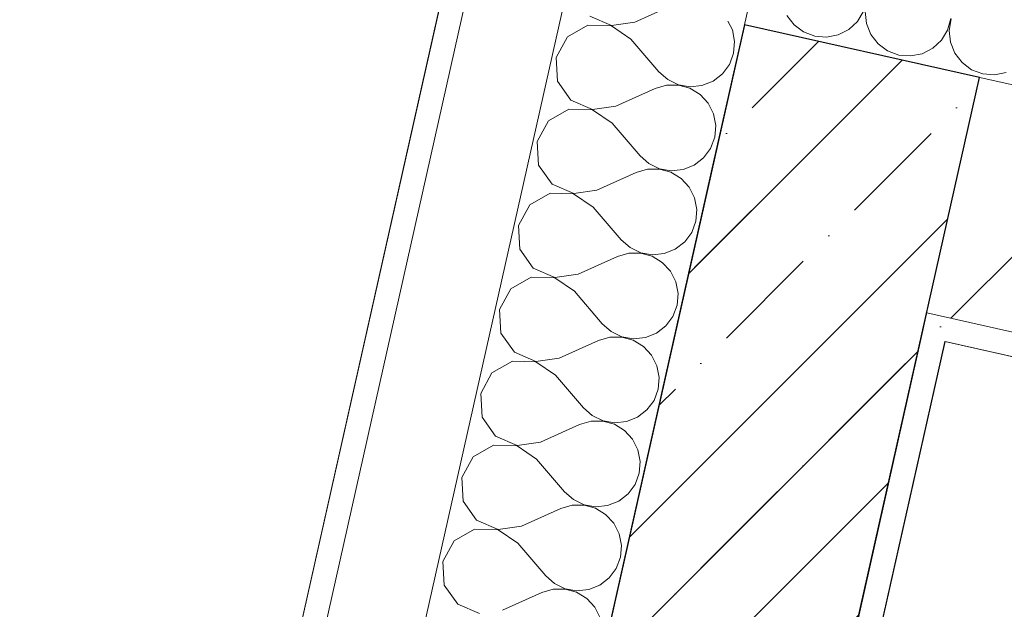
# Model space of a CAD drawing. Header units: millimetres. Extents: x -7145539 to 8272368, y 6117771 to 6337028.
# Tile 89 of 213: x -6873676 to -6872859, y 6151214 to 6151703. Entities that reach past the tile are written whole.
import ezdxf
from ezdxf.enums import TextEntityAlignment as Align

# ---------------------------------------------------------------- set-up
doc = ezdxf.new("R2010")
doc.units = ezdxf.units.MM
doc.header["$MEASUREMENT"] = 0
doc.linetypes.add('Штрихпунктирная', pattern=[670.277762, 352.777767, -176.388884, 0, -141.111112])
for name, color, linetype in [('S - квартира_помещение.АР', 7, 'Continuous'), ('АР-Стены_внешние_.АР', 7, 'Continuous'), ('АР-Стены_внутренние_пилоны.АР', 7, 'Continuous'), ('АР-Чертеж-Оси_Осевые размеры.АР', 7, 'Continuous'), ('АР-Чертеж-Размеры.АР', 7, 'Continuous')]:
    doc.layers.add(name, color=color, linetype=linetype)
for name, color, linetype, lineweight in [('АР-Стены_внешние_.АР_Ном._пера__1', 7, 'Continuous', 30), ('АР-Стены_внешние_.АР_Ном._пера__120', 7, 'Continuous', 0), ('АР-Стены_внутренние_пилоны.АР_Ном._пера__1', 7, 'Continuous', 15), ('АР-Чертеж-Оси_Осевые размеры.АР_Ном._пера__120', 7, 'Continuous', 0), ('АР-Чертеж-Размеры.АР_Ном._пера__1', 7, 'Continuous', 0)]:
    doc.layers.add(name, color=color, linetype=linetype, lineweight=lineweight)
doc.styles.add('РЎР“Р•РќР•Р\xa0Р\x98Р\xa0_РЎРўР\x98Р›Р¬_2', font='GOTHIC.TTF')
doc.styles.add('РЎР“Р•РќР•Р\xa0Р\x98Р\xa0_РЎРўР\x98Р›Р¬_6', font='GOST_Common.ttf')
doc.dimstyles.new('СГЕНЕРИР_СТИЛЬ__5', dxfattribs={"dimtxt": 150, "dimasz": 237.5, "dimexe": 0.18, "dimexo": 0.0625, "dimgap": 0, "dimtad": 1, "dimdec": 0, "dimzin": 0, "dimdsep": 46, "dimtxsty": 'РЎР“Р•РќР•Р\xa0Р\x98Р\xa0_РЎРўР\x98Р›Р¬_6', "dimblk": 'ARROWHEAD_6', "dimblk1": 'ARROWHEAD_6', "dimblk2": 'ARROWHEAD_6', "dimcen": 0.09, "dimse1": 1, "dimse2": 1, "dimclrd": 7, "dimclre": 7, "dimclrt": 7, "dimazin": 0, "dimtfac": 1, "dimtdec": 4, "dimtmove": 0, "dimatfit": 3, "dimfxl": 1, "dimtolj": 1, "dimtzin": 0, "dimarcsym": 0})
doc.dimstyles.new('СГЕНЕРИР_СТИЛЬ__8', dxfattribs={"dimtxt": 150, "dimasz": 237.5, "dimexe": 0.18, "dimexo": 0.0625, "dimgap": 0, "dimtad": 1, "dimdec": 0, "dimzin": 0, "dimdsep": 46, "dimtxsty": 'РЎР“Р•РќР•Р\xa0Р\x98Р\xa0_РЎРўР\x98Р›Р¬_6', "dimblk": 'ARROWHEAD_6', "dimblk1": 'ARROWHEAD_6', "dimblk2": 'ARROWHEAD_6', "dimcen": 0.09, "dimse1": 1, "dimse2": 1, "dimclrd": 7, "dimclre": 7, "dimclrt": 7, "dimazin": 0, "dimtfac": 1, "dimtdec": 4, "dimtmove": 2, "dimatfit": 3, "dimfxl": 1, "dimtolj": 1, "dimtzin": 0, "dimarcsym": 0})
doc.dimstyles.new('СГЕНЕРИР_СТИЛЬ__9', dxfattribs={"dimtxt": 150, "dimasz": 237.5, "dimexe": 0.18, "dimexo": 1000, "dimgap": 0, "dimtad": 1, "dimdec": 0, "dimzin": 0, "dimdsep": 46, "dimtxsty": 'РЎР“Р•РќР•Р\xa0Р\x98Р\xa0_РЎРўР\x98Р›Р¬_6', "dimblk": 'ARROWHEAD_6', "dimblk1": 'ARROWHEAD_6', "dimblk2": 'ARROWHEAD_6', "dimcen": 0.09, "dimclrd": 7, "dimclre": 7, "dimclrt": 7, "dimazin": 0, "dimtfac": 1, "dimtdec": 4, "dimtmove": 0, "dimatfit": 3, "dimfxl": 1, "dimtolj": 1, "dimtzin": 0, "dimarcsym": 0})
pattern_1 = [(45, (-6256761.35, 6563027.8), (-111.369318, 111.369318), [0, -105, 0, -157.5]), (110, (-6256411.35, 6563027.8), (148.001588, 53.868173), [0, -77, 0, -133])]
pattern_2 = [(45, (-6256761.35, 6562677.8), (-127.27922, 127.27922), [])]

# ---------------------------------------------------------------- blocks, each defined once
blk = doc.blocks.new('*X820', base_point=(-6256761.35, 6562677.79))
at = {"layer": 'АР-Стены_внешние_.АР_Ном._пера__1', "color": 7, "linetype": 'Continuous', "lineweight": 0}
for p, q in [((-6873039.7, 6151706.28), (-6873033.68, 6151698.48)), ((-6872981.03, 6151701.42), (-6872975.92, 6151709.84)), ((-6872974.7, 6151709.57), (-6872973.68, 6151699.77)), ((-6872906.22, 6151694.19), (-6872903.6, 6151703.69)), ((-6872903.32, 6151703.63), (-6872905.01, 6151693.92)), ((-6873033.68, 6151698.48), (-6873025.75, 6151692.63)), ((-6872988.26, 6151694.72), (-6872981.03, 6151701.42)), ((-6872973.68, 6151699.77), (-6872970.01, 6151690.62)), ((-6873025.75, 6151692.63), (-6873016.53, 6151689.16)), ((-6873016.53, 6151689.16), (-6873006.71, 6151688.35)), ((-6873006.71, 6151688.35), (-6872997.04, 6151690.25)), ((-6872997.04, 6151690.25), (-6872988.26, 6151694.72)), ((-6872970.01, 6151690.62), (-6872963.99, 6151682.83)), ((-6872911.34, 6151685.77), (-6872906.22, 6151694.19)), ((-6872905.01, 6151693.92), (-6872903.98, 6151684.12)), ((-6872963.99, 6151682.83), (-6872956.06, 6151676.97)), ((-6872927.35, 6151674.6), (-6872918.57, 6151679.07)), ((-6872918.57, 6151679.07), (-6872911.34, 6151685.77)), ((-6872903.98, 6151684.12), (-6872900.32, 6151674.97)), ((-6872956.06, 6151676.97), (-6872946.84, 6151673.51)), ((-6872946.84, 6151673.51), (-6872937.01, 6151672.7)), ((-6872937.01, 6151672.7), (-6872927.35, 6151674.6)), ((-6872900.32, 6151674.97), (-6872894.29, 6151667.18)), ((-6872894.29, 6151667.18), (-6872886.37, 6151661.32)), ((-6872886.37, 6151661.32), (-6872877.14, 6151657.86)), ((-6872877.14, 6151657.86), (-6872867.32, 6151657.04)), ((-6872867.32, 6151657.04), (-6872857.65, 6151658.95))]:
    blk.add_line(p, q, dxfattribs=at)
blk = doc.blocks.new('Стена_205_1', base_point=(-6872901.56, 6151557.19))
at = {"layer": 'АР-Стены_внешние_.АР', "linetype": 'Continuous', "lineweight": 0, "true_color": 0x000000}
h = blk.add_hatch(dxfattribs=at)
h.set_pattern_fill('БЛОКИ_БЕТОННЫЕ_ЭФФЕКТИВН_70', color=18, style=0, pattern_type=2)
h.set_pattern_definition(pattern_2)
h.paths.add_polyline_path([(-6873082.99, 6151662.05), (-6872927.47, 6151460.52), (-6872923.47, 6151459.62), (-6872879.64, 6151654.76), (-6873074.78, 6151698.58)])
h = blk.add_hatch(dxfattribs=at)
h.set_pattern_fill('БЛОКИ_БЕТОННЫЕ_ЭФФЕКТИВН_70', color=18, style=0, pattern_type=2)
h.set_pattern_definition(pattern_2)
h.paths.add_polyline_path([(-6872927.47, 6151460.52), (-6873082.99, 6151662.05), (-6873118.61, 6151503.45)])
h = blk.add_hatch(dxfattribs=at)
h.set_pattern_fill('БЛОКИ_БЕТОННЫЕ_ЭФФЕКТИВН_70', color=18, style=0, pattern_type=2)
h.set_pattern_definition(pattern_2)
h.paths.add_polyline_path([(-6872879.64, 6151654.76), (-6872923.47, 6151459.62), (-6871918.46, 6151233.9), (-6871874.63, 6151429.04)])
h = blk.add_hatch(dxfattribs=at)
h.set_pattern_fill('ШТУКАТУРКА__ГИПС_01_0001', color=18, style=0, pattern_type=2)
h.set_pattern_definition(pattern_1)
h.paths.add_polyline_path([(-6872923.47, 6151459.62), (-6872924.22, 6151456.3), (-6872908.34, 6151435.72), (-6872903.96, 6151455.24)])
h = blk.add_hatch(dxfattribs=at)
h.set_pattern_fill('ШТУКАТУРКА__ГИПС_01_0001', color=18, style=0, pattern_type=2)
h.set_pattern_definition(pattern_1)
h.paths.add_polyline_path([(-6872924.22, 6151456.3), (-6872927.85, 6151440.1), (-6872908.34, 6151435.72)])
h = blk.add_hatch(dxfattribs=at)
h.set_pattern_fill('ШТУКАТУРКА__ГИПС_01_0001', color=18, style=0, pattern_type=2)
h.set_pattern_definition(pattern_1)
h.paths.add_polyline_path([(-6872903.96, 6151455.24), (-6872908.34, 6151435.72), (-6871922.84, 6151214.38), (-6871918.46, 6151233.9)])
at = {"layer": 'АР-Стены_внешние_.АР_Ном._пера__1', "color": 7, "linetype": 'Continuous', "lineweight": 15}
for p, q in [((-6873074.78, 6151698.58), (-6873082.99, 6151662.05)), ((-6872879.64, 6151654.76), (-6873074.78, 6151698.58)), ((-6873082.99, 6151662.05), (-6873118.61, 6151503.45)), ((-6871874.63, 6151429.04), (-6872879.64, 6151654.76)), ((-6872923.47, 6151459.62), (-6872924.22, 6151456.3)), ((-6872923.47, 6151459.62), (-6871918.46, 6151233.9)), ((-6872924.22, 6151456.3), (-6872927.85, 6151440.1))]:
    blk.add_line(p, q, dxfattribs=at)
at = {"layer": 'АР-Стены_внешние_.АР_Ном._пера__1', "color": 7, "linetype": 'Continuous', "lineweight": 0, "flags": 128}
blk.add_lwpolyline([(-6872908.34, 6151435.72), (-6871922.84, 6151214.38)], dxfattribs=at)
at = {"layer": 'АР-Стены_внешние_.АР', "color": 7, "lineweight": 0}
blk.add_blockref('*X820', (-6256761.35, 6562677.79), dxfattribs=at)
blk = doc.blocks.new('*X901', base_point=(-6256761.35, 6562677.79))
at = {"layer": 'АР-Стены_внешние_.АР_Ном._пера__1', "color": 7, "linetype": 'Continuous', "lineweight": 0}
for p, q in [((-6873084.84, 6151694.45), (-6873088.51, 6151701.67)), ((-6873082.94, 6151684.78), (-6873084.84, 6151694.45)), ((-6873083.75, 6151674.96), (-6873082.94, 6151684.78)), ((-6873086.76, 6151666.94), (-6873083.75, 6151674.96))]:
    blk.add_line(p, q, dxfattribs=at)
blk = doc.blocks.new('*X902', base_point=(-6256761.35, 6562677.79))
at = {"layer": 'АР-Стены_внешние_.АР_Ном._пера__1', "color": 7, "linetype": 'Continuous', "lineweight": 0}
for p, q in [((-6873165.81, 6151700.71), (-6873138.65, 6151712.93)), ((-6873203.04, 6151705.62), (-6873185.13, 6151697.88)), ((-6873204.7, 6151698.26), (-6873221.64, 6151688.57)), ((-6873185.19, 6151697.6), (-6873204.7, 6151698.26)), ((-6873168.94, 6151686.77), (-6873185.19, 6151697.6)), ((-6873185.13, 6151697.88), (-6873165.81, 6151700.71)), ((-6873221.64, 6151688.57), (-6873230.96, 6151671.42)), ((-6873168.94, 6151686.77), (-6873145.76, 6151659.61)), ((-6873230.96, 6151671.42), (-6873229.87, 6151651.93)), ((-6873093.07, 6151657.81), (-6873087.21, 6151665.74)), ((-6873087.21, 6151665.74), (-6873086.76, 6151666.94)), ((-6873145.76, 6151659.61), (-6873138.39, 6151653.06)), ((-6873100.86, 6151651.79), (-6873093.07, 6151657.81)), ((-6873229.87, 6151651.93), (-6873218.7, 6151635.93)), ((-6873139.44, 6151648.43), (-6873148.89, 6151645.67)), ((-6873129.58, 6151648.5), (-6873139.44, 6151648.43)), ((-6873138.39, 6151653.06), (-6873129.52, 6151648.78)), ((-6873120.08, 6151645.88), (-6873129.58, 6151648.5)), ((-6873129.52, 6151648.78), (-6873119.81, 6151647.09)), ((-6873119.81, 6151647.09), (-6873110.01, 6151648.12)), ((-6873110.01, 6151648.12), (-6873100.86, 6151651.79)), ((-6873181.47, 6151631.02), (-6873148.89, 6151645.67)), ((-6873111.66, 6151640.76), (-6873120.08, 6151645.88)), ((-6873104.96, 6151633.54), (-6873111.66, 6151640.76)), ((-6873218.7, 6151635.93), (-6873200.78, 6151628.19)), ((-6873200.78, 6151628.19), (-6873181.47, 6151631.02)), ((-6873100.49, 6151624.76), (-6873104.96, 6151633.54)), ((-6873220.35, 6151628.57), (-6873237.29, 6151618.88)), ((-6873200.84, 6151627.9), (-6873220.35, 6151628.57)), ((-6873184.6, 6151617.08), (-6873200.84, 6151627.9)), ((-6873098.59, 6151615.09), (-6873100.49, 6151624.76)), ((-6873237.29, 6151618.88), (-6873246.61, 6151601.73)), ((-6873184.6, 6151617.08), (-6873161.42, 6151589.91)), ((-6873099.4, 6151605.27), (-6873098.59, 6151615.09)), ((-6873246.61, 6151601.73), (-6873245.52, 6151582.24)), ((-6873102.87, 6151596.04), (-6873099.4, 6151605.27)), ((-6873161.42, 6151589.91), (-6873154.05, 6151583.37)), ((-6873108.72, 6151588.12), (-6873102.87, 6151596.04)), ((-6873245.52, 6151582.24), (-6873234.35, 6151566.23)), ((-6873154.05, 6151583.37), (-6873145.17, 6151579.09)), ((-6873125.66, 6151578.43), (-6873116.52, 6151582.09)), ((-6873116.52, 6151582.09), (-6873108.72, 6151588.12)), ((-6873197.12, 6151561.33), (-6873164.55, 6151575.98)), ((-6873155.09, 6151578.74), (-6873164.55, 6151575.98)), ((-6873145.23, 6151578.81), (-6873155.09, 6151578.74)), ((-6873135.74, 6151576.19), (-6873145.23, 6151578.81)), ((-6873145.17, 6151579.09), (-6873135.46, 6151577.4)), ((-6873127.32, 6151571.07), (-6873135.74, 6151576.19)), ((-6873135.46, 6151577.4), (-6873125.66, 6151578.43)), ((-6873234.35, 6151566.23), (-6873216.43, 6151558.49)), ((-6873120.61, 6151563.85), (-6873127.32, 6151571.07)), ((-6873236, 6151558.88), (-6873252.95, 6151549.19)), ((-6873216.49, 6151558.21), (-6873236, 6151558.88)), ((-6873200.25, 6151547.39), (-6873216.49, 6151558.21)), ((-6873216.43, 6151558.49), (-6873197.12, 6151561.33)), ((-6873116.14, 6151555.06), (-6873120.61, 6151563.85)), ((-6873252.95, 6151549.19), (-6873262.26, 6151532.04)), ((-6873114.24, 6151545.4), (-6873116.14, 6151555.06)), ((-6873200.25, 6151547.39), (-6873177.07, 6151520.22)), ((-6873115.05, 6151535.58), (-6873114.24, 6151545.4)), ((-6873262.26, 6151532.04), (-6873261.17, 6151512.55)), ((-6873118.52, 6151526.35), (-6873115.05, 6151535.58)), ((-6873124.37, 6151518.43), (-6873118.52, 6151526.35)), ((-6873177.07, 6151520.22), (-6873169.7, 6151513.68)), ((-6873132.17, 6151512.4), (-6873124.37, 6151518.43)), ((-6873261.17, 6151512.55), (-6873250, 6151496.54)), ((-6873170.74, 6151509.05), (-6873180.2, 6151506.28)), ((-6873160.89, 6151509.12), (-6873170.74, 6151509.05)), ((-6873169.7, 6151513.68), (-6873160.82, 6151509.4)), ((-6873151.39, 6151506.5), (-6873160.89, 6151509.12)), ((-6873160.82, 6151509.4), (-6873151.12, 6151507.71)), ((-6873151.12, 6151507.71), (-6873141.32, 6151508.74)), ((-6873141.32, 6151508.74), (-6873132.17, 6151512.4)), ((-6873212.77, 6151491.64), (-6873180.2, 6151506.28)), ((-6873142.97, 6151501.38), (-6873151.39, 6151506.5)), ((-6873136.27, 6151494.15), (-6873142.97, 6151501.38)), ((-6873250, 6151496.54), (-6873232.08, 6151488.8)), ((-6873232.08, 6151488.8), (-6873212.77, 6151491.64)), ((-6873131.8, 6151485.37), (-6873136.27, 6151494.15)), ((-6873251.65, 6151489.18), (-6873268.6, 6151479.49)), ((-6873232.15, 6151488.52), (-6873251.65, 6151489.18)), ((-6873215.9, 6151477.7), (-6873232.15, 6151488.52)), ((-6873129.89, 6151475.7), (-6873131.8, 6151485.37)), ((-6873268.6, 6151479.49), (-6873277.92, 6151462.34)), ((-6873215.9, 6151477.7), (-6873192.72, 6151450.53)), ((-6873130.71, 6151465.88), (-6873129.89, 6151475.7)), ((-6873277.92, 6151462.34), (-6873276.83, 6151442.85)), ((-6873134.17, 6151456.66), (-6873130.71, 6151465.88)), ((-6873192.72, 6151450.53), (-6873185.35, 6151443.99)), ((-6873140.02, 6151448.73), (-6873134.17, 6151456.66)), ((-6873276.83, 6151442.85), (-6873265.65, 6151426.85)), ((-6873185.35, 6151443.99), (-6873176.48, 6151439.71)), ((-6873156.97, 6151439.04), (-6873147.82, 6151442.71)), ((-6873147.82, 6151442.71), (-6873140.02, 6151448.73)), ((-6873228.42, 6151421.94), (-6873195.85, 6151436.59)), ((-6873186.39, 6151439.35), (-6873195.85, 6151436.59)), ((-6873176.54, 6151439.43), (-6873186.39, 6151439.35)), ((-6873167.04, 6151436.8), (-6873176.54, 6151439.43)), ((-6873176.48, 6151439.71), (-6873166.77, 6151438.02)), ((-6873158.62, 6151431.69), (-6873167.04, 6151436.8)), ((-6873166.77, 6151438.02), (-6873156.97, 6151439.04)), ((-6873265.65, 6151426.85), (-6873247.74, 6151419.11)), ((-6873151.92, 6151424.46), (-6873158.62, 6151431.69)), ((-6873267.31, 6151419.49), (-6873284.25, 6151409.8)), ((-6873247.8, 6151418.83), (-6873267.31, 6151419.49)), ((-6873231.55, 6151408.01), (-6873247.8, 6151418.83)), ((-6873247.74, 6151419.11), (-6873228.42, 6151421.94)), ((-6873147.45, 6151415.68), (-6873151.92, 6151424.46)), ((-6873284.25, 6151409.8), (-6873293.57, 6151392.65)), ((-6873145.55, 6151406.01), (-6873147.45, 6151415.68)), ((-6873231.55, 6151408.01), (-6873208.37, 6151380.84)), ((-6873146.36, 6151396.19), (-6873145.55, 6151406.01)), ((-6873149.82, 6151386.97), (-6873146.36, 6151396.19)), ((-6873293.57, 6151392.65), (-6873292.48, 6151373.16)), ((-6873155.68, 6151379.04), (-6873149.82, 6151386.97)), ((-6873208.37, 6151380.84), (-6873201, 6151374.29)), ((-6873163.47, 6151373.02), (-6873155.68, 6151379.04)), ((-6873292.48, 6151373.16), (-6873281.31, 6151357.16)), ((-6873202.05, 6151369.66), (-6873211.5, 6151366.9)), ((-6873192.19, 6151369.73), (-6873202.05, 6151369.66)), ((-6873201, 6151374.29), (-6873192.13, 6151370.02)), ((-6873182.69, 6151367.11), (-6873192.19, 6151369.73)), ((-6873192.13, 6151370.02), (-6873182.42, 6151368.32)), ((-6873182.42, 6151368.32), (-6873172.62, 6151369.35)), ((-6873172.62, 6151369.35), (-6873163.47, 6151373.02)), ((-6873244.08, 6151352.25), (-6873211.5, 6151366.9)), ((-6873174.27, 6151361.99), (-6873182.69, 6151367.11)), ((-6873167.57, 6151354.77), (-6873174.27, 6151361.99)), ((-6873281.31, 6151357.16), (-6873263.39, 6151349.42)), ((-6873163.1, 6151345.99), (-6873167.57, 6151354.77)), ((-6873282.96, 6151349.8), (-6873299.9, 6151340.11)), ((-6873263.45, 6151349.13), (-6873282.96, 6151349.8)), ((-6873247.21, 6151338.31), (-6873263.45, 6151349.13)), ((-6873263.39, 6151349.42), (-6873244.08, 6151352.25)), ((-6873161.2, 6151336.32), (-6873163.1, 6151345.99)), ((-6873299.9, 6151340.11), (-6873309.22, 6151322.96)), ((-6873247.21, 6151338.31), (-6873224.03, 6151311.14)), ((-6873162.01, 6151326.5), (-6873161.2, 6151336.32)), ((-6873309.22, 6151322.96), (-6873308.13, 6151303.47)), ((-6873165.48, 6151317.27), (-6873162.01, 6151326.5)), ((-6873171.33, 6151309.35), (-6873165.48, 6151317.27)), ((-6873308.13, 6151303.47), (-6873296.96, 6151287.46)), ((-6873224.03, 6151311.14), (-6873216.66, 6151304.6)), ((-6873216.66, 6151304.6), (-6873207.78, 6151300.32)), ((-6873188.27, 6151299.66), (-6873179.13, 6151303.32)), ((-6873179.13, 6151303.32), (-6873171.33, 6151309.35)), ((-6873259.73, 6151282.56), (-6873227.16, 6151297.21)), ((-6873217.7, 6151299.97), (-6873227.16, 6151297.21)), ((-6873207.84, 6151300.04), (-6873217.7, 6151299.97)), ((-6873198.35, 6151297.42), (-6873207.84, 6151300.04)), ((-6873207.78, 6151300.32), (-6873198.07, 6151298.63)), ((-6873189.93, 6151292.3), (-6873198.35, 6151297.42)), ((-6873198.07, 6151298.63), (-6873188.27, 6151299.66)), ((-6873296.96, 6151287.46), (-6873279.04, 6151279.72)), ((-6873183.23, 6151285.08), (-6873189.93, 6151292.3)), ((-6873298.61, 6151280.11), (-6873315.56, 6151270.42)), ((-6873279.1, 6151279.44), (-6873298.61, 6151280.11)), ((-6873262.86, 6151268.62), (-6873279.1, 6151279.44)), ((-6873279.04, 6151279.72), (-6873259.73, 6151282.56)), ((-6873178.75, 6151276.3), (-6873183.23, 6151285.08)), ((-6873176.85, 6151266.63), (-6873178.75, 6151276.3)), ((-6873315.56, 6151270.42), (-6873324.87, 6151253.27)), ((-6873262.86, 6151268.62), (-6873239.68, 6151241.45)), ((-6873177.66, 6151256.81), (-6873176.85, 6151266.63)), ((-6873181.13, 6151247.58), (-6873177.66, 6151256.81)), ((-6873324.87, 6151253.27), (-6873323.79, 6151233.78)), ((-6873186.98, 6151239.66), (-6873181.13, 6151247.58)), ((-6873239.68, 6151241.45), (-6873232.31, 6151234.91)), ((-6873194.78, 6151233.63), (-6873186.98, 6151239.66)), ((-6873323.79, 6151233.78), (-6873312.61, 6151217.77)), ((-6873233.35, 6151230.28), (-6873242.81, 6151227.51)), ((-6873223.5, 6151230.35), (-6873233.35, 6151230.28)), ((-6873232.31, 6151234.91), (-6873223.43, 6151230.63)), ((-6873214, 6151227.73), (-6873223.5, 6151230.35)), ((-6873223.43, 6151230.63), (-6873213.73, 6151228.94)), ((-6873213.73, 6151228.94), (-6873203.93, 6151229.97)), ((-6873203.93, 6151229.97), (-6873194.78, 6151233.63)), ((-6873275.38, 6151212.87), (-6873242.81, 6151227.51)), ((-6873205.58, 6151222.61), (-6873214, 6151227.73)), ((-6873198.88, 6151215.38), (-6873205.58, 6151222.61)), ((-6873312.61, 6151217.77), (-6873294.69, 6151210.03)), ((-6873194.41, 6151206.6), (-6873198.88, 6151215.38))]:
    blk.add_line(p, q, dxfattribs=at)
blk = doc.blocks.new('Стена_242_1', base_point=(-6872901.56, 6151557.19))
at = {"layer": 'АР-Стены_внешние_.АР', "linetype": 'Continuous', "lineweight": 0, "true_color": 0x000000}
h = blk.add_hatch(dxfattribs=at)
h.set_pattern_fill('БЛОКИ_БЕТОННЫЕ_ЭФФЕКТИВН_70', color=18, style=0, pattern_type=2)
h.set_pattern_definition(pattern_2)
h.paths.add_polyline_path([(-6873118.61, 6151503.45), (-6873432.09, 6150107.7), (-6873236.95, 6150063.87), (-6872924.22, 6151456.3), (-6872927.47, 6151460.52)])
h = blk.add_hatch(dxfattribs=at)
h.set_pattern_fill('БЛОКИ_БЕТОННЫЕ_ЭФФЕКТИВН_70', color=18, style=0, pattern_type=2)
h.set_pattern_definition(pattern_2)
h.paths.add_polyline_path([(-6872923.47, 6151459.62), (-6872927.47, 6151460.52), (-6872924.22, 6151456.3)])
h = blk.add_hatch(dxfattribs=at)
h.set_pattern_fill('ШТУКАТУРКА__ГИПС_01_0001', color=18, style=0, pattern_type=2)
h.set_pattern_definition(pattern_1)
h.paths.add_polyline_path([(-6872927.85, 6151440.1), (-6873236.95, 6150063.87), (-6873217.43, 6150059.49), (-6872908.34, 6151435.72)])
at = {"layer": 'АР-Стены_внешние_.АР_Ном._пера__1', "color": 7, "linetype": 'Continuous', "lineweight": 0}
for p, q in [((-6873266.32, 6151895.34), (-6873656.5, 6150158.1)), ((-6873221.14, 6151731.46), (-6873578.44, 6150140.57))]:
    blk.add_line(p, q, dxfattribs=at)
at = {"layer": 'АР-Стены_внешние_.АР_Ном._пера__1', "color": 7, "linetype": 'Continuous', "lineweight": 15}
for p, q in [((-6873074.78, 6151698.58), (-6873082.99, 6151662.05)), ((-6873082.99, 6151662.05), (-6873118.61, 6151503.45)), ((-6873118.61, 6151503.45), (-6873432.09, 6150107.7)), ((-6872923.47, 6151459.62), (-6872924.22, 6151456.3)), ((-6872924.22, 6151456.3), (-6872927.85, 6151440.1)), ((-6873236.95, 6150063.87), (-6872927.85, 6151440.1))]:
    blk.add_line(p, q, dxfattribs=at)
at = {"layer": 'АР-Стены_внешние_.АР_Ном._пера__1', "color": 7, "linetype": 'Continuous', "lineweight": 0, "flags": 128}
for points in [[(-6873285.84, 6151899.72), (-6873676.01, 6150162.48)], [(-6873217.43, 6150059.49), (-6872908.34, 6151435.72)]]:
    blk.add_lwpolyline(points, dxfattribs=at)
at = {"layer": 'АР-Стены_внешние_.АР', "color": 7, "lineweight": 0}
for name in ['*X902', '*X901']:
    blk.add_blockref(name, (-6256761.35, 6562677.79), dxfattribs=at)
blk = doc.blocks.new('Стандартный Маркер Сетки[124]_1', base_point=(-6872883.14, 6152552))
at = {"layer": 'АР-Чертеж-Оси_Осевые размеры.АР_Ном._пера__120', "color": 7, "linetype": 'Штрихпунктирная', "lineweight": 0}
for q in [(-6872883.14, 6152552), (-6877664.78, 6131261.91)]:
    blk.add_line((-6873102.27, 6151576.31), q, dxfattribs=at)
at = {"layer": 'АР-Чертеж-Оси_Осевые размеры.АР_Ном._пера__120', "color": 7, "lineweight": 0, "style": 'РЎР“Р•РќР•Р\xa0Р\x98Р\xa0_РЎРўР\x98Р›Р¬_2'}
blk.add_attdef('AC_MarkerText_1', text='', height=350, rotation=347.34172, dxfattribs=at).set_placement((-6877923.55, 6129979.45), align=Align.TOP_CENTER)
blk = doc.blocks.new('Стандартный Маркер Сетки[182]_1', base_point=(-6872883.14, 6152552))
at = {"layer": 'АР-Чертеж-Оси_Осевые размеры.АР_Ном._пера__120', "color": 7, "linetype": 'Штрихпунктирная', "lineweight": 0}
for q in [(-6872883.14, 6152552), (-6877664.78, 6131261.91)]:
    blk.add_line((-6873102.27, 6151576.31), q, dxfattribs=at)
at = {"layer": 'АР-Чертеж-Оси_Осевые размеры.АР_Ном._пера__120', "color": 7, "lineweight": 0, "style": 'РЎР“Р•РќР•Р\xa0Р\x98Р\xa0_РЎРўР\x98Р›Р¬_2'}
blk.add_attdef('AC_MarkerText_1', text='', height=350, rotation=347.34172, dxfattribs=at).set_placement((-6877923.55, 6129979.45), align=Align.TOP_CENTER)
blk = doc.blocks.new('Стандартный Маркер Сетки[183]_1', base_point=(-6872883.14, 6152552))
at = {"layer": 'АР-Чертеж-Оси_Осевые размеры.АР_Ном._пера__120', "color": 7, "linetype": 'Штрихпунктирная', "lineweight": 0}
for q in [(-6872883.14, 6152552), (-6877664.78, 6131261.91)]:
    blk.add_line((-6873102.27, 6151576.31), q, dxfattribs=at)
at = {"layer": 'АР-Чертеж-Оси_Осевые размеры.АР_Ном._пера__120', "color": 7, "lineweight": 0, "style": 'РЎР“Р•РќР•Р\xa0Р\x98Р\xa0_РЎРўР\x98Р›Р¬_2'}
blk.add_attdef('AC_MarkerText_1', text='', height=350, rotation=347.34172, dxfattribs=at).set_placement((-6877923.55, 6129979.45), align=Align.TOP_CENTER)
blk = doc.blocks.new('Стандартный Маркер Сетки[184]_1', base_point=(-6872883.14, 6152552))
at = {"layer": 'АР-Чертеж-Оси_Осевые размеры.АР_Ном._пера__120', "color": 7, "linetype": 'Штрихпунктирная', "lineweight": 0}
for q in [(-6872883.14, 6152552), (-6877664.78, 6131261.91)]:
    blk.add_line((-6873102.27, 6151576.31), q, dxfattribs=at)
at = {"layer": 'АР-Чертеж-Оси_Осевые размеры.АР_Ном._пера__120', "color": 7, "lineweight": 0, "style": 'РЎР“Р•РќР•Р\xa0Р\x98Р\xa0_РЎРўР\x98Р›Р¬_2'}
blk.add_attdef('AC_MarkerText_1', text='', height=350, rotation=347.34172, dxfattribs=at).set_placement((-6877923.55, 6129979.45), align=Align.TOP_CENTER)
blk = doc.blocks.new('Стандартный Маркер Сетки[187]_1', base_point=(-6872883.14, 6152552))
at = {"layer": 'АР-Чертеж-Оси_Осевые размеры.АР_Ном._пера__120', "color": 7, "linetype": 'Штрихпунктирная', "lineweight": 0}
for q in [(-6872883.14, 6152552), (-6877664.78, 6131261.91)]:
    blk.add_line((-6873102.27, 6151576.31), q, dxfattribs=at)
at = {"layer": 'АР-Чертеж-Оси_Осевые размеры.АР_Ном._пера__120', "color": 7, "lineweight": 0, "style": 'РЎР“Р•РќР•Р\xa0Р\x98Р\xa0_РЎРўР\x98Р›Р¬_2'}
blk.add_attdef('AC_MarkerText_1', text='', height=350, rotation=347.34172, dxfattribs=at).set_placement((-6877923.55, 6129979.45), align=Align.TOP_CENTER)
blk = doc.blocks.new('Стандартный Маркер Сетки[195]_1', base_point=(-6872883.14, 6152552))
at = {"layer": 'АР-Чертеж-Оси_Осевые размеры.АР_Ном._пера__120', "color": 7, "linetype": 'Штрихпунктирная', "lineweight": 0}
for q in [(-6872883.14, 6152552), (-6877664.78, 6131261.91)]:
    blk.add_line((-6873102.27, 6151576.31), q, dxfattribs=at)
at = {"layer": 'АР-Чертеж-Оси_Осевые размеры.АР_Ном._пера__120', "color": 7, "lineweight": 0, "style": 'РЎР“Р•РќР•Р\xa0Р\x98Р\xa0_РЎРўР\x98Р›Р¬_2'}
blk.add_attdef('AC_MarkerText_1', text='', height=350, rotation=347.34172, dxfattribs=at).set_placement((-6877923.55, 6129979.45), align=Align.TOP_CENTER)
blk = doc.blocks.new('Стандартный Маркер Сетки[196]_1', base_point=(-6872883.14, 6152552))
at = {"layer": 'АР-Чертеж-Оси_Осевые размеры.АР_Ном._пера__120', "color": 7, "linetype": 'Штрихпунктирная', "lineweight": 0}
for q in [(-6872883.14, 6152552), (-6877664.78, 6131261.91)]:
    blk.add_line((-6873102.27, 6151576.31), q, dxfattribs=at)
at = {"layer": 'АР-Чертеж-Оси_Осевые размеры.АР_Ном._пера__120', "color": 7, "lineweight": 0, "style": 'РЎР“Р•РќР•Р\xa0Р\x98Р\xa0_РЎРўР\x98Р›Р¬_2'}
blk.add_attdef('AC_MarkerText_1', text='', height=350, rotation=347.34172, dxfattribs=at).set_placement((-6877923.55, 6129979.45), align=Align.TOP_CENTER)
blk = doc.blocks.new('Стандартный Маркер Сетки[197]_1', base_point=(-6872883.14, 6152552))
at = {"layer": 'АР-Чертеж-Оси_Осевые размеры.АР_Ном._пера__120', "color": 7, "linetype": 'Штрихпунктирная', "lineweight": 0}
for q in [(-6872883.14, 6152552), (-6877664.78, 6131261.91)]:
    blk.add_line((-6873102.27, 6151576.31), q, dxfattribs=at)
at = {"layer": 'АР-Чертеж-Оси_Осевые размеры.АР_Ном._пера__120', "color": 7, "lineweight": 0, "style": 'РЎР“Р•РќР•Р\xa0Р\x98Р\xa0_РЎРўР\x98Р›Р¬_2'}
blk.add_attdef('AC_MarkerText_1', text='', height=350, rotation=347.34172, dxfattribs=at).set_placement((-6877923.55, 6129979.45), align=Align.TOP_CENTER)
blk = doc.blocks.new('*D1190', base_point=(-6256761.35, 6562677.79))
at = {"layer": 'АР-Чертеж-Размеры.АР_Ном._пера__1', "color": 7, "linetype": 'Continuous', "lineweight": 0, "transparency": 16777216}
for p, q in [((-6872959.82, 6152301.74), (-6873062.54, 6151844.38)), ((-6872861.83, 6152167.63), (-6873160.53, 6151978.49)), ((-6873011.18, 6152073.06), (-6873194.12, 6152114.14)), ((-6871791.51, 6151799.13), (-6873011.18, 6152073.06)), ((-6871740.15, 6152027.8), (-6871842.87, 6151570.45)), ((-6871940.86, 6151704.56), (-6871642.16, 6151893.7)), ((-6871608.57, 6151758.04), (-6871791.51, 6151799.13))]:
    blk.add_line(p, q, dxfattribs=at)
at = {"layer": 'АР-Чертеж-Размеры.АР_Ном._пера__1', "color": 7, "lineweight": 0, "transparency": 16777216, "insert": (-6872612.64, 6152014.3), "char_height": 150, "attachment_point": 7, "rotation": 347.34172, "style": 'РЎР“Р•РќР•Р\xa0Р\x98Р\xa0_РЎРўР\x98Р›Р¬_6'}
blk.add_mtext('\\A1;{\\pql;\\fGOST Common|b0|i0|c204|p0;\\W1.000000;1\xa0250}', dxfattribs=at)
blk = doc.blocks.new('ARROWHEAD_6')
at = {"color": 0, "linetype": 'Continuous', "lineweight": 0}
for p, q in [((-0.5, -0.5), (0.5, 0.5)), ((0, 0), (-1, 0))]:
    blk.add_line(p, q, dxfattribs=at)
blk = doc.blocks.new('*D1243', base_point=(-6256761.35, 6562677.79))
at = {"layer": 'АР-Чертеж-Размеры.АР_Ном._пера__1', "color": 7, "linetype": 'Continuous', "lineweight": 0, "transparency": 16777216}
for p, q in [((-6873458.68, 6153411.86), (-6873499.77, 6153228.92)), ((-6873405.2, 6153079.56), (-6873594.34, 6153378.27)), ((-6873728.45, 6153280.28), (-6873109.5, 6153141.26)), ((-6873499.77, 6153228.92), (-6873732, 6152194.94)), ((-6873637.43, 6152045.58), (-6873826.57, 6152344.29)), ((-6873960.68, 6152246.3), (-6873341.74, 6152107.29)), ((-6873732, 6152194.94), (-6874163.87, 6150272.05))]:
    blk.add_line(p, q, dxfattribs=at)
at = {"layer": 'АР-Чертеж-Размеры.АР_Ном._пера__1', "color": 7, "lineweight": 0, "transparency": 16777216, "insert": (-6873694.09, 6152500.63), "char_height": 150, "attachment_point": 7, "rotation": 77.34172, "style": 'РЎР“Р•РќР•Р\xa0Р\x98Р\xa0_РЎРўР\x98Р›Р¬_6'}
blk.add_mtext('\\A1;{\\pql;\\fGOST Common|b0|i0|c204|p0;\\W1.000000;1\xa0060}', dxfattribs=at)
blk = doc.blocks.new('*D1244', base_point=(-6256761.35, 6562677.79))
at = {"layer": 'АР-Чертеж-Размеры.АР_Ном._пера__1', "color": 7, "linetype": 'Continuous', "lineweight": 0, "transparency": 16777216}
for p, q in [((-6873637.43, 6152045.58), (-6873826.57, 6152344.29)), ((-6873732, 6152194.94), (-6874163.87, 6150272.05)), ((-6874069.3, 6150122.7), (-6874258.44, 6150421.4))]:
    blk.add_line(p, q, dxfattribs=at)
at = {"layer": 'АР-Чертеж-Размеры.АР_Ном._пера__1', "color": 7, "lineweight": 0, "transparency": 16777216, "insert": (-6874022.82, 6151036.98), "char_height": 150, "attachment_point": 7, "rotation": 77.34172, "style": 'РЎР“Р•РќР•Р\xa0Р\x98Р\xa0_РЎРўР\x98Р›Р¬_6'}
blk.add_mtext('\\A1;{\\pql;\\fGOST Common|b0|i0|c204|p0;\\W1.000000;1\xa0971}', dxfattribs=at)
blk = doc.blocks.new('Стена_360_1', base_point=(-6873323.58, 6150134.65))
at = {"layer": 'АР-Стены_внутренние_пилоны.АР', "linetype": 'Continuous', "lineweight": 0, "true_color": 0x000000}
h = blk.add_hatch(dxfattribs=at)
h.set_pattern_fill('ЖЕЛЕЗОБЕТОН__PROJECT__0001', color=18, style=0, pattern_type=2)
h.set_pattern_definition([(45, (-6256761.35, 6562677.8), (-84.852814, 84.852814), []), (45, (-6256803.77, 6562720.22), (-84.852814, 84.852814), [90, -30, 0, -30])])
h.paths.add_polyline_path([(-6873226.01, 6150112.73), (-6872879.68, 6151654.77), (-6873074.82, 6151698.59), (-6873421.15, 6150156.56)])
at = {"layer": 'АР-Стены_внутренние_пилоны.АР_Ном._пера__1', "color": 7, "linetype": 'Continuous', "lineweight": 30, "flags": 128}
for points in [[(-6873074.82, 6151698.59), (-6873421.15, 6150156.56)], [(-6872879.68, 6151654.77), (-6873074.82, 6151698.59)], [(-6873226.01, 6150112.73), (-6872879.68, 6151654.77)]]:
    blk.add_lwpolyline(points, dxfattribs=at)
blk = doc.blocks.new('*D1402', base_point=(-6256761.35, 6562677.79))
at = {"layer": 'АР-Чертеж-Размеры.АР_Ном._пера__1', "color": 7, "linetype": 'Continuous', "lineweight": 0, "transparency": 16777216}
for p, q in [((-6872300.34, 6151299.17), (-6872259.24, 6151482.11)), ((-6872205.77, 6151149.81), (-6872394.9, 6151448.52)), ((-6872071.66, 6151247.8), (-6872529.01, 6151350.53)), ((-6873363.32, 6146566.79), (-6872300.34, 6151299.17)), ((-6873457.88, 6146716.14), (-6873268.75, 6146417.43)), ((-6873134.64, 6146515.42), (-6873592, 6146618.15)), ((-6873404.41, 6146383.84), (-6873363.32, 6146566.79))]:
    blk.add_line(p, q, dxfattribs=at)
at = {"layer": 'АР-Чертеж-Размеры.АР_Ном._пера__1', "color": 7, "lineweight": 0, "transparency": 16777216, "insert": (-6872980.9, 6148406.15), "char_height": 150, "attachment_point": 7, "rotation": 77.34041, "style": 'РЎР“Р•РќР•Р\xa0Р\x98Р\xa0_РЎРўР\x98Р›Р¬_6'}
blk.add_mtext('\\A1;{\\pql;\\fGOST Common|b0|i0|c204|p0;\\W1.000000;4\xa0850}', dxfattribs=at)

msp = doc.modelspace()

# ---------------------------------------------------------------- linework, layer by layer
at = {"layer": 'S - квартира_помещение.АР', "color": 254, "linetype": 'Continuous', "lineweight": 0, "true_color": 0xffe1c4, "flags": 128}
msp.add_lwpolyline([(-6873971.32, 6146703.34), (-6870751.52, 6145980.19), (-6869688.65, 6150712.61), (-6872908.44, 6151435.74)], close=True, dxfattribs=at)
at = {"layer": 'АР-Стены_внешние_.АР_Ном._пера__120', "color": 7, "linetype": 'Continuous', "lineweight": 15}
msp.add_lwpolyline([(-6851524.33, 6146207.3), (-6854998.77, 6146987.64), (-6855119.21, 6146451.37), (-6858074.63, 6147115.14), (-6857228.85, 6150880.93), (-6866156.08, 6152885.89), (-6866615.07, 6150842.18), (-6869649.96, 6151523.79), (-6869470.25, 6152323.92), (-6873011.92, 6153119.36), (-6876728.55, 6136571.21), (-6854736.26, 6131631.84)], dxfattribs=at)

# ---------------------------------------------------------------- block references
at = {"layer": 'АР-Стены_внешние_.АР', "color": 7, "lineweight": 0}
for name in ['Стена_205_1', 'Стена_242_1']:
    msp.add_blockref(name, (-6872901.56, 6151557.19), dxfattribs=at)
at = {"layer": 'АР-Стены_внутренние_пилоны.АР', "color": 7, "lineweight": 0}
msp.add_blockref('Стена_360_1', (-6873323.58, 6150134.65), dxfattribs=at)
at = {"layer": 'АР-Чертеж-Оси_Осевые размеры.АР', "color": 8, "linetype": 'Continuous', "lineweight": 15}
for name in ['Стандартный Маркер Сетки[124]_1', 'Стандартный Маркер Сетки[182]_1', 'Стандартный Маркер Сетки[183]_1', 'Стандартный Маркер Сетки[184]_1', 'Стандартный Маркер Сетки[187]_1', 'Стандартный Маркер Сетки[195]_1', 'Стандартный Маркер Сетки[196]_1', 'Стандартный Маркер Сетки[197]_1']:
    msp.add_blockref(name, (-6872883.14, 6152552), dxfattribs=at)

# ---------------------------------------------------------------- dimensions: what is measured, and where the dimension line sits
at = {"layer": 'АР-Чертеж-Размеры.АР', "color": 7, "linetype": 'Continuous', "lineweight": 0}
for base, p1, p2, angle, dimstyle, picture, middle, turn in [((-6873732, 6152194.94), (-6873011.93, 6153119.35), (-6873244.17, 6152085.37), 257.34172, 'СГЕНЕРИР_СТИЛЬ__9', '*D1243', (-6873710.88, 6152768.12), 77.34172), ((-6873011.18, 6152073.06), (-6871837.38, 6151594.9), (-6872981.79, 6152203.9), 167.34172, 'СГЕНЕРИР_СТИЛЬ__5', '*D1190', (-6872345.15, 6152031.09), 347.34172), ((-6874163.87, 6150272.05), (-6873244.17, 6152085.37), (-6873676.01, 6150162.48), 257.34172, 'СГЕНЕРИР_СТИЛЬ__9', '*D1244', (-6874039.61, 6151304.47), 77.34172), ((-6872300.34, 6151299.17), (-6873363.32, 6146566.79), (-6872300.34, 6151299.17), 77.34041, 'СГЕНЕРИР_СТИЛЬ__8', '*D1402', (-6872997.69, 6148673.65), 77.34041)]:
    dim = msp.add_linear_dim(base=base, p1=p1, p2=p2, angle=angle, dimstyle=dimstyle, dxfattribs=at)
    dim.commit()
    dim.dimension.update_dxf_attribs({"geometry": picture, "text_midpoint": middle, "dimtype": 160, "text_rotation": turn})

doc.saveas('drawing.dxf')
